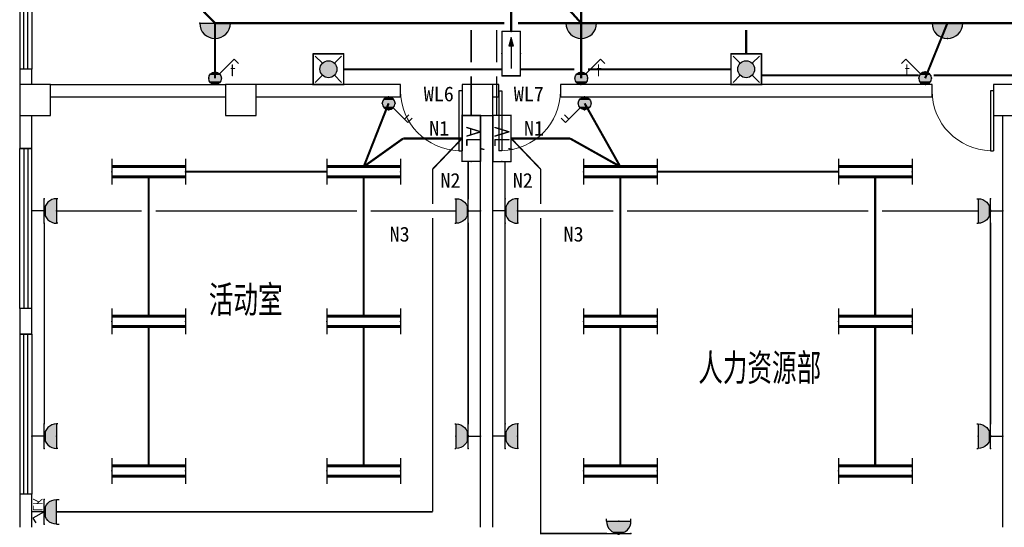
# Model space of a CAD drawing. Extents: x 427948 to 764348, y 274849 to 601549.
# Tile 85 of 212: x 621349 to 637376, y 422043 to 430300. Entities that reach past the tile are written whole.
import ezdxf
from ezdxf.enums import TextEntityAlignment as Align

# ---------------------------------------------------------------- set-up
doc = ezdxf.new("R2010")
doc.units = 0
doc.header["$LTSCALE"] = 1000
doc.header["$MEASUREMENT"] = 0
doc.linetypes.add('DASH', pattern=[0.35, 0.25, -0.1])
doc.layers.get('0').update_dxf_attribs({"linetype": 'CONTINUOUS'})
for name, color, linetype in [('COLUMN', 9, 'CONTINUOUS'), ('EQUIP-插座', 3, 'CONTINUOUS'), ('EQUIP-照明', 3, 'CONTINUOUS'), ('EQUIP-箱柜', 3, 'CONTINUOUS'), ('PUB_TEXT', 7, 'CONTINUOUS'), ('TEL_TEXT', 7, 'CONTINUOUS'), ('WALL', 2, 'CONTINUOUS'), ('WINDOW', 4, 'CONTINUOUS'), ('WIRE-动力', 2, 'CONTINUOUS'), ('WIRE-应急', 1, 'DASH'), ('WIRE-照明', 1, 'CONTINUOUS')]:
    doc.layers.add(name, color=color, linetype=linetype)
doc.styles.add('_HZTXT', font='txt.shx', dxfattribs={"width": 0.8, "bigfont": 'HZTXT.shx'})
doc.styles.add('_TEL_ATTDEF', font='GBENOR', dxfattribs={"width": 0.8, "height": 3, "bigfont": 'GBCBIG'})
doc.styles.add('_TEL_DIM', font='SIMPLEX', dxfattribs={"width": 0.8, "height": 3.5, "bigfont": 'HZTXT'})
doc.styles.get("Standard").update_dxf_attribs({"font": 'txt.shx'})
doc.styles.add('宋体', font='txt', dxfattribs={"width": 0.75})

# ---------------------------------------------------------------- blocks, each defined once
blk = doc.blocks.new('$equip$00001160')
for p, q in [((-1.2, 0.417), (-1.2, -0.417)), ((1.2, 0.417), (1.2, -0.417)), ((-1.2, 0.167), (1.2, 0.167)), ((-1.2, -0.167), (1.2, -0.167))]:
    blk.add_line(p, q)
at = {"const_width": 0.1}
for points in [[(-1.2, 0.167), (1.2, 0.167)], [(-1.2, -0.167), (1.2, -0.167)]]:
    blk.add_lwpolyline(points, dxfattribs=at)
at = {"layer": 'EQUIP-照明'}
for p in [(-1.2, 0), (0, 0.167), (1.2, 0), (0, -0.167)]:
    blk.add_point(p, dxfattribs=at)
at = {"layer": 'EQUIP-照明', "flags": 9}
blk.add_attdef('A', (0, 0), '', height=0.00002, dxfattribs=at)
blk = doc.blocks.new('$equip$00001237')
for p, q in [((-0.5, 1.05), (-0.5, 1)), ((-0.5, 1), (0.5, 1)), ((0.5, 1.05), (0.5, 1)), ((0.5, 0.5), (-0.5, 0.5)), ((0, 0.5), (0, 0))]:
    blk.add_line(p, q)
blk.add_arc((0, 1), 0.5, 180, 0)
for p in [(0, 1), (-0.5, 0.5), (0.5, 0.5), (0, 0)]:
    blk.add_point(p)
for points in [[(0.433, 0.75), (-0.433, 0.75), (0.5, 1), (-0.5, 1)], [(0.25, 0.567), (-0.25, 0.567), (0.433, 0.75), (-0.433, 0.75)], [(0, 0.5), (0, 0.5), (0.25, 0.567), (-0.25, 0.567)]]:
    blk.add_solid(points)
at = {"flags": 9}
blk.add_attdef('A', (0, 0), '', height=0.00002, dxfattribs=at)
blk = doc.blocks.new('$equip$00002701')
for p, q in [((-0.75, 0.6), (-0.75, 0)), ((0.75, 0.6), (-0.75, 0.6)), ((0.75, 0), (0.75, 0.6)), ((-0.75, 0), (0.75, 0))]:
    blk.add_line(p, q)
at = {"const_width": 0.04}
blk.add_lwpolyline([(-0.75, 0.6), (-0.75, 0), (0.75, 0), (0.75, 0.6), (-0.75, 0.6), (-0.75, 0)], dxfattribs=at)
for p in [(0, 0.6), (-0.75, 0.3), (0, 0), (0.75, 0.3)]:
    blk.add_point(p)
at = {"color": 7}
blk.add_attdef('$TEXT$', text='', height=0.5, dxfattribs=at).set_placement((0, 0.3), align=Align.MIDDLE_CENTER)
at = {"color": 7, "style": '_TEL_DIM', "flags": 1}
for tag in ['A', 'REMARK']:
    blk.add_attdef(tag, text='', height=0.00002, dxfattribs=at).set_placement((0, 0), align=Align.MIDDLE_CENTER)
blk = doc.blocks.new('$equip$00001963')
for p, q in [((0.147, 0.356), (0.625, 0.833)), ((0.512, 0.72), (0.653, 0.579)), ((0.625, 0.833), (0.766, 0.692))]:
    blk.add_line(p, q)
blk.add_circle((0, 0.208), 0.208)
for p in [(0, 0.417), (-0.208, 0.208), (0, 0), (0.208, 0.208)]:
    blk.add_point(p)
for points in [[(-0.104, 0.389), (0.104, 0.389), (-0.18, 0.313), (0.18, 0.313)], [(0, 0.417), (0, 0.417), (-0.104, 0.389), (0.104, 0.389)], [(-0.18, 0.313), (0.18, 0.313), (-0.208, 0.208), (0.208, 0.208)], [(-0.18, 0.104), (0.18, 0.104), (-0.208, 0.208), (0.208, 0.208)], [(-0.104, 0.028), (0.104, 0.028), (-0.18, 0.104), (0.18, 0.104)], [(0, 0), (0, 0), (-0.104, 0.028), (0.104, 0.028)]]:
    blk.add_solid(points)
at = {"layer": 'TEL_TEXT', "style": '_TEL_DIM', "flags": 1}
blk.add_attdef('A', text='', height=0.00002, dxfattribs=at).set_placement((0, 0), align=Align.MIDDLE_CENTER)
blk = doc.blocks.new('$equip$00001241')
for p, q in [((-0.5, 1), (-0.5, 1.1)), ((-0.5, 1), (0.5, 1)), ((0.5, 1), (0.5, 1.1)), ((-0.5, 0.5), (0.5, 0.5)), ((0, 0.5), (-0.255, 0.037)), ((0, 0.5), (0, 0)), ((-0.255, 0.037), (-0.441, 0.158))]:
    blk.add_line(p, q)
blk.add_arc((0, 0.999), 0.5, 180, 0)
for points in [[(0.433, 0.75), (-0.433, 0.75), (0.5, 1), (-0.5, 1)], [(0.25, 0.567), (-0.25, 0.567), (0.433, 0.75), (-0.433, 0.75)], [(0, 0.5), (0, 0.5), (0.25, 0.567), (-0.25, 0.567)]]:
    blk.add_solid(points)
at = {"layer": 'EQUIP-照明'}
for p in [(0, 1), (-0.5, 0.5), (0.5, 0.5), (0, 0)]:
    blk.add_point(p, dxfattribs=at)
at = {"layer": 'EQUIP-照明', "flags": 9}
blk.add_attdef('A', (0, 0), '', height=0.00002, dxfattribs=at)
blk = doc.blocks.new('$equip_U$00000075(ZDY)')
for p in [(0, 1), (-0.5, 0.5), (0.5, 0.5)]:
    blk.add_point(p)
at = {"color": 0}
blk.add_blockref('$equip$00001241', (0, 0), dxfattribs=at)
at = {"color": 7, "style": '_TEL_DIM'}
blk.add_attdef('$TEXT$', text='', height=0.4, dxfattribs=at).set_placement((0.294, 0.235), align=Align.MIDDLE_CENTER)
at = {"color": 7, "style": '_TEL_DIM', "flags": 1}
for tag in ['A', 'REMARK']:
    blk.add_attdef(tag, text='', height=0.00002, dxfattribs=at).set_placement((0, 0), align=Align.MIDDLE_CENTER)
blk = doc.blocks.new('$equip_U$00000078(PC-ZDY)')
for p in [(0, 1), (-0.5, 0.5), (0.5, 0.5)]:
    blk.add_point(p)
ref = blk.add_blockref('$equip_U$00000075(ZDY)', (0, 0))
ref.add_attrib('$TEXT$', 'LK', dxfattribs={"color": 7, "height": 0.4, "style": '_TEL_ATTDEF'}).set_placement((0.294, 0.235), align=Align.MIDDLE_CENTER)
at = {"color": 7, "style": '_TEL_DIM', "flags": 1}
for tag in ['A', 'REMARK']:
    blk.add_attdef(tag, text='', height=0.00002, dxfattribs=at).set_placement((0, 0), align=Align.MIDDLE_CENTER)
blk = doc.blocks.new('$equip$00001168')
blk.add_line((-0.5, 0), (0.5, 0))
blk.add_arc((0, 0), 0.5, 180, 0)
for p in [(-0.5, 0), (0, 0), (0.5, 0), (0, -0.5)]:
    blk.add_point(p)
for points in [[(0.433, -0.25), (-0.433, -0.25), (0.5, 0), (-0.5, 0)], [(0.25, -0.433), (-0.25, -0.433), (0.433, -0.25), (-0.433, -0.25)], [(0, -0.5), (0, -0.5), (0.25, -0.433), (-0.25, -0.433)]]:
    blk.add_solid(points)
at = {"flags": 9}
blk.add_attdef('A', (0, 0), '', height=0.00002, dxfattribs=at)
blk = doc.blocks.new('$equip$00001822')
for p, q in [((0.147, 0.356), (0.625, 0.833)), ((0.625, 0.833), (0.766, 0.692))]:
    blk.add_line(p, q)
blk.add_circle((0, 0.208), 0.208)
for p in [(0, 0.417), (-0.208, 0.208), (-0.015, 0.001), (0.208, 0.208)]:
    blk.add_point(p)
for points in [[(-0.104, 0.389), (0.104, 0.389), (-0.18, 0.313), (0.18, 0.313)], [(0, 0.417), (0, 0.417), (-0.104, 0.389), (0.104, 0.389)], [(-0.18, 0.313), (0.18, 0.313), (-0.208, 0.208), (0.208, 0.208)], [(-0.18, 0.104), (0.18, 0.104), (-0.208, 0.208), (0.208, 0.208)], [(-0.104, 0.028), (0.104, 0.028), (-0.18, 0.104), (0.18, 0.104)], [(0, 0), (0, 0), (-0.104, 0.028), (0.104, 0.028)]]:
    blk.add_solid(points)
at = {"color": 7, "style": '_TEL_DIM'}
blk.add_attdef('$TEXT$', text='', height=0.4, dxfattribs=at).set_placement((0.581, 0.465), align=Align.MIDDLE_CENTER)
at = {"color": 7, "style": '_TEL_DIM', "flags": 1}
blk.add_attdef('A', text='', height=0.00002, dxfattribs=at).set_placement((0, 0), align=Align.MIDDLE_CENTER)
blk = doc.blocks.new('$equip$00002541')
blk.add_hatch(color=256).paths.add_polyline_path([(-0.24, 0.372), (-0.528, 0.3), (-0.24, 0.228)])
for p, q in [((-0.72, 0.6), (-0.72, 0)), ((0.72, 0.6), (-0.72, 0.6)), ((-0.24, 0.372), (-0.528, 0.3)), ((-0.24, 0.372), (-0.24, 0.228)), ((0.72, 0), (0.72, 0.6)), ((-0.72, 0), (0.72, 0)), ((-0.528, 0.3), (-0.24, 0.228))]:
    blk.add_line(p, q)
at = {"color": 7}
blk.add_line((-0.48, 0.3), (0.48, 0.3), dxfattribs=at)
at = {"const_width": 0.04}
blk.add_lwpolyline([(-0.72, 0.6), (-0.72, 0), (0.72, 0), (0.72, 0.6), (-0.72, 0.6), (-0.72, 0)], dxfattribs=at)
for p in [(0, 0.6), (-0.72, 0.3), (0, 0), (0.72, 0.3)]:
    blk.add_point(p)
at = {"color": 7, "style": '_TEL_DIM', "flags": 1}
blk.add_attdef('A', text='', height=0.00002, dxfattribs=at).set_placement((0, 0), align=Align.MIDDLE_CENTER)
blk = doc.blocks.new('$equip$00002604')
blk.add_hatch(color=256).paths.add_polyline_path([(0.275, 0.5, 1), (-0.274, 0.5, 1)])
for p, q in [((-0.429, 0.929), (-0.194, 0.694)), ((0.194, 0.694), (0.429, 0.929)), ((-0.429, 0.071), (-0.194, 0.306)), ((0.194, 0.306), (0.429, 0.071))]:
    blk.add_line(p, q)
at = {"const_width": 0.04}
blk.add_lwpolyline([(-0.5, 1), (-0.5, 0), (0.5, 0), (0.5, 1), (-0.5, 1), (-0.5, 0)], dxfattribs=at)
blk.add_lwpolyline([(-0.5, 1), (-0.5, 0), (0.5, 0), (0.5, 1)], close=True)
blk.add_circle((0, 0.5), 0.275)
for p in [(0, 1), (-0.5, 0.5), (0.5, 0.5), (0, 0)]:
    blk.add_point(p)
at = {"color": 7, "style": '_TEL_DIM', "flags": 1}
blk.add_attdef('A', text='', height=0.000025, dxfattribs=at).set_placement((0, 0), align=Align.MIDDLE_CENTER)
blk = doc.blocks.new('_FZHK')
blk.add_lwpolyline([(-0.5, -0.5), (0.5, -0.5), (0.5, 0.5), (-0.5, 0.5)], close=True)
blk = doc.blocks.new('$TCHSYS$WIN2D')
for p, q in [((-0.5, 0.5), (0.5, 0.5)), ((-0.5, 0.5), (-0.5, -0.5)), ((0.5, 0.5), (0.5, -0.5)), ((0.5, 0.1667), (-0.5, 0.1667)), ((0.5, -0.1667), (-0.5, -0.1667)), ((-0.5, -0.5), (0.5, -0.5))]:
    blk.add_line(p, q)
blk = doc.blocks.new('$DorLib2D$00000001')
for p, q in [((0.45, 0.975), (0.5, 0.975)), ((0.45, 0), (0.45, 0.975)), ((0.5, 0), (0.5, 0.975)), ((0.5, 0), (0.45, 0))]:
    blk.add_line(p, q)
at = {"lineweight": 13}
blk.add_arc((0.475, 0), 0.975, 91.4693, 180, dxfattribs=at)

msp = doc.modelspace()

# ---------------------------------------------------------------- linework, layer by layer
at = {"layer": 'WALL'}
for p, q in [((621549.4, 429493.3), (621349.4, 429493.3)), ((621349.4, 429493.3), (621349.4, 429243.3)), ((621549.4, 429243.3), (621549.4, 429493.3)), ((621849.4, 429243.3), (624699.4, 429243.3)), ((627549.4, 429243.3), (625199.4, 429243.3)), ((627549.4, 429043.3), (627549.4, 429243.3)), ((629149.4, 429243.3), (629049.4, 429243.3)), ((629149.4, 429043.3), (629149.4, 429243.3)), ((636199.4, 429243.3), (630149.4, 429243.3)), ((630149.4, 429243.3), (630149.4, 429043.3)), ((636199.4, 429043.3), (636199.4, 429243.3)), ((621849.4, 429043.3), (624699.4, 429043.3)), ((625199.4, 429043.3), (627549.4, 429043.3)), ((629049.4, 429043.3), (629149.4, 429043.3)), ((630149.4, 429043.3), (636199.4, 429043.3)), ((621349.4, 428743.3), (621349.4, 428203.2)), ((621549.4, 428203.2), (621549.4, 428743.3)), ((628849.4, 422043.3), (628849.4, 428743.3)), ((629049.4, 422043.3), (629049.4, 428743.3)), ((637349.4, 422043.3), (637349.4, 428743.3)), ((621349.4, 428203.2), (621549.4, 428203.2)), ((621549.4, 425603.2), (621349.4, 425603.2)), ((621349.4, 425603.2), (621349.4, 425183.3)), ((621549.4, 425183.3), (621549.4, 425603.2)), ((621349.4, 425183.3), (621549.4, 425183.3)), ((621549.4, 422583.3), (621349.4, 422583.3)), ((621349.4, 422583.3), (621349.4, 422043.3)), ((621549.4, 422043.3), (621549.4, 422583.3))]:
    msp.add_line(p, q, dxfattribs=at)
at = {"layer": 'WIRE-动力', "linetype": 'Continuous', "const_width": 25}
for points in [[(628699.4, 429605.8), (628699.4, 430130.8)], [(629112.4, 429605.8), (629112.4, 430130.8)], [(628699.4, 428743.3), (628699.4, 429380.8)], [(629112.4, 428743.3), (629112.4, 429380.8)], [(628070.5, 427868.9), (628549.4, 428368.3)], [(629828.2, 427868.9), (629349.4, 428368.3)], [(628649.4, 427388.1), (628649.4, 427993.3)], [(629249.4, 427388.1), (629249.4, 427993.3)], [(628070.5, 427300.6), (628070.5, 427868.9)], [(629828.2, 427300.6), (629828.2, 427868.9)], [(621949.4, 427188.1), (623336.9, 427188.1)], [(623561.9, 427188.1), (626836.9, 427188.1)], [(628449.4, 427188.1), (627061.9, 427188.1)], [(631011.9, 427188.1), (629449.4, 427188.1)], [(635161.9, 427188.1), (631236.9, 427188.1)], [(636949.4, 427188.1), (635386.9, 427188.1)], [(621749.4, 423724), (621749.4, 426988.1)], [(628070.5, 422294.8), (628070.5, 427075.6)], [(628649.4, 423724), (628649.4, 426988.1)], [(629249.4, 423724), (629249.4, 426988.1)], [(630899.4, 421943.3), (629828.2, 421943.3), (629828.2, 427075.6)], [(637149.4, 423724), (637149.4, 426988.1)], [(621949, 422294.8), (628070.5, 422294.8)]]:
    msp.add_lwpolyline(points, dxfattribs=at)
at = {"layer": 'WIRE-应急', "linetype": 'DASH', "const_width": 35}
for points in [[(629349.4, 430708.3), (629349.4, 430107.6)], [(633174.4, 429743.3), (633174.4, 430130.8)], [(626624.4, 429493.3), (629199.4, 429493.3)], [(629499.4, 429493.3), (630272.7, 429493.3)], [(630272.7, 429493.3), (630376.9, 429493.3)], [(630601.9, 429493.3), (630985.1, 429493.3)], [(630985.1, 429493.3), (632924.4, 429493.3)], [(635591.1, 429393.3), (633424.4, 429393.3)], [(635984, 429393.3), (635591.1, 429393.3)], [(636303.5, 429393.3), (636226.7, 429393.3)], [(637712.1, 429393.3), (636303.5, 429393.3)]]:
    msp.add_lwpolyline(points, dxfattribs=at)
at = {"layer": 'WIRE-照明', "linetype": 'Continuous', "const_width": 35}
for points in [[(630489.4, 430243.3), (630489.4, 430820.8)], [(624149.4, 430632.5), (624529.4, 430243.3)], [(630067.7, 430708.3), (630489.4, 430243.3)], [(624529.4, 429347.4), (624529.4, 430243.3)], [(624529.4, 430243.3), (629236.9, 430243.3)], [(629461.9, 430243.3), (630489.4, 430243.3)], [(630489.4, 429347.4), (630489.4, 430243.3)], [(630489.4, 430243.3), (636449.4, 430243.3)], [(636086.8, 429347.4), (636449.4, 430243.3)], [(636449.4, 430243.3), (642409.4, 430243.3)], [(627354.3, 428939.1), (626949.4, 427909.9)], [(630544.4, 428939.1), (631124.4, 427909.9)], [(627592.2, 428368.3), (626949.4, 427909.9)], [(628549.4, 428368.3), (627592.2, 428368.3)], [(629349.4, 428368.3), (630306.5, 428368.3)], [(630306.5, 428368.3), (631124.4, 427909.9)], [(623449.4, 427743.3), (623449.4, 425476.6)], [(624049.4, 427826.6), (626349.4, 427826.6)], [(626949.4, 427743.3), (626949.4, 425476.6)], [(631124.4, 427743.3), (631124.4, 425476.6)], [(634674.4, 427826.6), (631724.4, 427826.6)], [(635274.4, 427743.3), (635274.4, 425476.6)], [(623449.4, 423043.3), (623449.4, 425309.9)], [(626949.4, 423043.3), (626949.4, 425309.9)], [(631124.4, 423043.3), (631124.4, 425309.9)], [(635274.4, 423043.3), (635274.4, 425309.9)]]:
    msp.add_lwpolyline(points, dxfattribs=at)

# ---------------------------------------------------------------- block references
at = {"layer": 'COLUMN', "xscale": 500, "yscale": 500, "zscale": 500}
for p in [(621599.4, 428993.3), (624949.4, 428993.3), (628799.4, 428993.3), (637449.4, 428993.3)]:
    msp.add_blockref('_FZHK', p, dxfattribs=at)
at = {"layer": 'EQUIP-插座', "yscale": 400, "zscale": 400}
for name, p, xscale, rotation in [('$equip$00001237', (621549.4, 427188.1), 400, 270), ('$equip$00001237', (628849.4, 427188.1), -400, 90), ('$equip$00001237', (629049.4, 427188.1), 400, 270), ('$equip$00001237', (637349.4, 427188.1), -400, 90), ('$equip$00001237', (621549.4, 423524), 400, 270), ('$equip$00001237', (628849.4, 423524), -400, 90), ('$equip$00001237', (629049.4, 423524), 400, 270), ('$equip$00001237', (637349.4, 423524), -400, 90), ('$equip_U$00000078(PC-ZDY)', (621549.4, 422294.8), -400, 270)]:
    msp.add_blockref(name, p, dxfattribs=dict(at, xscale=xscale, rotation=rotation))
at = {"layer": 'EQUIP-插座', "xscale": 400, "yscale": 400, "zscale": 400}
msp.add_blockref('$equip_U$00000078(PC-ZDY)', (631099.4, 421743.3), dxfattribs=at)
at = {"layer": 'EQUIP-照明', "yscale": 500, "zscale": 500}
for name, p, xscale in [('$equip$00001168', (624529.4, 430243.3), 500), ('$equip$00001168', (630489.4, 430243.3), 500), ('$equip$00001168', (636449.4, 430243.3), 500), ('$equip$00002604', (626374.4, 429243.3), 500), ('$equip$00002604', (633174.4, 429243.3), 500), ('$equip$00001160', (623449.4, 427826.6), 500), ('$equip$00001160', (626949.4, 427826.6), -500), ('$equip$00001160', (631124.4, 427826.6), 500), ('$equip$00001160', (635274.4, 427826.6), 500), ('$equip$00001160', (623449.4, 425393.3), 500), ('$equip$00001160', (626949.4, 425393.3), -500), ('$equip$00001160', (631124.4, 425393.3), 500), ('$equip$00001160', (635274.4, 425393.3), 500), ('$equip$00001160', (623449.4, 422959.9), 500), ('$equip$00001160', (626949.4, 422959.9), -500), ('$equip$00001160', (631124.4, 422959.9), 500), ('$equip$00001160', (635274.4, 422959.9), 500)]:
    msp.add_blockref(name, p, dxfattribs=dict(at, xscale=xscale))
for name, p, xscale, rotation in [('$equip$00002541', (629199.4, 429747.6), 500, 270), ('$equip$00001963', (627354.3, 429043.3), -500, 180), ('$equip$00001963', (630544.4, 429043.3), 500, 180)]:
    msp.add_blockref(name, p, dxfattribs=dict(at, xscale=xscale, rotation=rotation))
at = {"layer": 'EQUIP-照明'}
ref = msp.add_blockref('$equip$00001822', (624529.4, 429243.3), dxfattribs=dict(at, xscale=500, yscale=500, zscale=500))
ref.add_attrib('$TEXT$', 't', dxfattribs={"layer": '0', "color": 7, "height": 200, "style": '_TEL_ATTDEF'}).set_placement((624819.7, 429475.6), align=Align.MIDDLE_CENTER)
ref = msp.add_blockref('$equip$00001822', (630489.4, 429243.3), dxfattribs=dict(at, xscale=500, yscale=500, zscale=500))
ref.add_attrib('$TEXT$', 't', dxfattribs={"layer": '0', "color": 7, "height": 200, "style": '_TEL_ATTDEF'}).set_placement((630779.7, 429475.6), align=Align.MIDDLE_CENTER)
ref = msp.add_blockref('$equip$00001822', (636086.8, 429243.3), dxfattribs=dict(at, xscale=-500, yscale=500, zscale=500))
ref.add_attrib('$TEXT$', 't', dxfattribs={"layer": '0', "color": 7, "height": 200, "style": '_TEL_ATTDEF'}).set_placement((635796.5, 429475.6), align=Align.MIDDLE_CENTER)
at = {"layer": 'EQUIP-箱柜'}
ref = msp.add_blockref('$equip$00002701', (628849.4, 428368.3), dxfattribs=dict(at, xscale=-500, yscale=500, zscale=500, rotation=90))
ref.add_attrib('$TEXT$', "AL'", dxfattribs={"layer": '0', "color": 7, "height": 250, "rotation": 270, "style": '_TEL_ATTDEF'}).set_placement((628741, 428368.3), align=Align.MIDDLE_CENTER)
ref = msp.add_blockref('$equip$00002701', (629049.4, 428368.3), dxfattribs=dict(at, xscale=500, yscale=500, zscale=500, rotation=270))
ref.add_attrib('$TEXT$', "AL'", dxfattribs={"layer": '0', "color": 7, "height": 250, "rotation": 270, "style": '_TEL_ATTDEF'}).set_placement((629199.4, 428368.3), align=Align.MIDDLE_CENTER)
at = {"layer": 'WINDOW', "yscale": -200, "rotation": 90}
for p, xscale, zscale in [((621449.4, 430243.3), -1500, -1500), ((621449.4, 426903.2), 2600, 2600), ((621449.4, 423883.3), -2600, -2600)]:
    msp.add_blockref('$TCHSYS$WIN2D', p, dxfattribs=dict(at, xscale=xscale, zscale=zscale))
at = {"layer": 'WINDOW', "yscale": -1000}
for p, xscale, zscale in [((628049.4, 429143.3), 1000, 1000), ((629649.4, 429143.3), -1000, -1000), ((636699.4, 429143.3), 1000, 1000)]:
    msp.add_blockref('$DorLib2D$00000001', p, dxfattribs=dict(at, xscale=xscale, zscale=zscale))

# ---------------------------------------------------------------- texts
at = {"layer": 'EQUIP-照明', "style": '宋体'}
for s, p in [('WL6', (628170.9, 429090.7)), ('WL7', (629636.2, 429090.7)), ('N1', (628177.8, 428534.3)), ('N1', (629720.9, 428534.3)), ('N2', (628360.4, 427684.9)), ('N2', (629538.3, 427684.9)), ('N3', (627533.6, 426809.1)), ('N3', (630365.1, 426809.1))]:
    msp.add_text(s, height=240, dxfattribs=at).set_placement(p, align=Align.MIDDLE)
at = {"layer": 'PUB_TEXT', "style": '_HZTXT', "width": 0.8}
for s, p in [('活动室', (624428.1, 425480.2)), ('人力资源部', (632394.6, 424373.1))]:
    msp.add_text(s, height=500, dxfattribs=at).set_placement(p)

doc.saveas('drawing.dxf')
